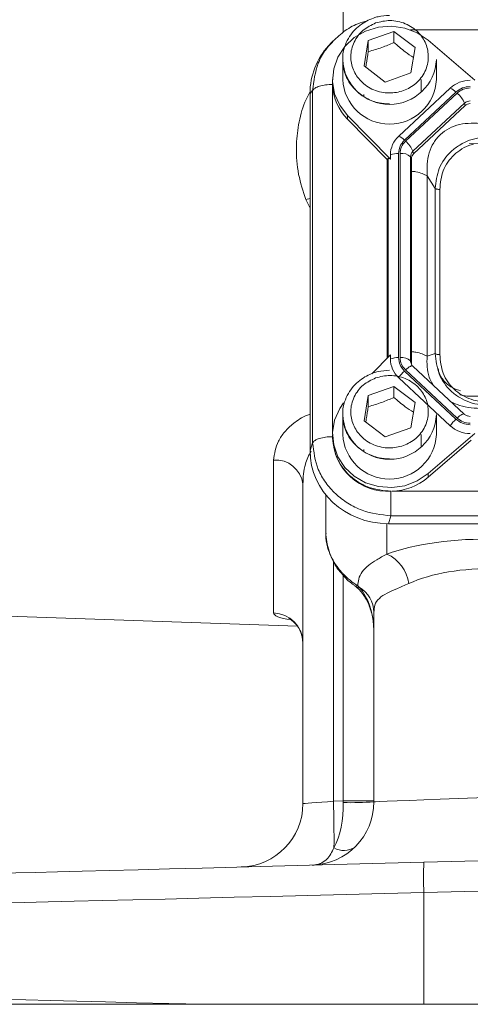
# Model space of a CAD drawing. Header units: inches. Extents: x 0.3 to 33.9, y 0.2 to 21.6.
# Tile 10 of 23: x 20.2 to 21.9, y 5 to 8.9. Entities that reach past the tile are written whole.
import ezdxf

# ---------------------------------------------------------------- set-up
doc = ezdxf.new("R2010")
doc.units = ezdxf.units.IN
doc.header["$MEASUREMENT"] = 0

msp = doc.modelspace()

# ---------------------------------------------------------------- linework, layer by layer
at = {"color": 8, "linetype": 'Continuous', "lineweight": 15}
for p, q in [((21.4483, 8.8598), (21.4483, 10.1421)), ((24.8697, 8.8693), (21.7131, 8.8693)), ((21.4061, 8.651), (21.4061, 7.2817)), ((21.625, 8.3618), (21.625, 7.5783)), ((21.3, 8.1995), (21.317, 8.2038)), ((21.317, 8.1665), (21.3, 8.1995)), ((21.6202, 6.9212), (21.6202, 6.8014)), ((21.4096, 6.7708), (21.4096, 5.8261)), ((21.4483, 5.8271), (21.4483, 6.7169))]:
    msp.add_line(p, q, dxfattribs=at)
at = {"color": 7, "linetype": 'Continuous', "lineweight": 15}
for p, q in [((21.547, 8.8268), (21.6479, 8.8629)), ((21.6479, 8.8629), (21.7318, 8.7995)), ((21.6479, 8.8629), (21.6479, 8.8199)), ((21.4016, 8.8193), (21.3902, 8.8067)), ((21.4079, 8.8242), (21.4027, 8.8183)), ((21.5301, 8.7272), (21.547, 8.8268)), ((21.547, 8.7838), (21.547, 8.8268)), ((21.9676, 8.6707), (21.783, 8.8286)), ((21.7318, 8.7995), (21.7149, 8.6999)), ((21.446, 8.7519), (21.446, 8.6737)), ((21.816, 8.6737), (21.816, 8.7519)), ((21.6141, 8.6637), (21.5301, 8.7272)), ((21.406, 8.6737), (21.406, 8.6594)), ((21.7149, 8.6999), (21.6141, 8.6637)), ((21.756, 8.6245), (21.756, 8.6737)), ((21.3274, 8.6305), (21.317, 8.619)), ((21.3274, 8.6305), (21.3274, 7.2406)), ((21.406, 8.6594), (21.406, 8.6542)), ((21.8704, 8.64), (21.6671, 8.4502)), ((21.8931, 8.6241), (21.6899, 8.4344)), ((21.317, 8.619), (21.317, 7.2098)), ((21.5295, 8.6146), (21.5298, 8.6073)), ((21.8975, 8.6201), (21.6942, 8.4303)), ((21.9267, 8.5804), (21.7234, 8.3906)), ((21.9292, 8.5707), (21.726, 8.3809)), ((21.9292, 8.5707), (21.9267, 8.5804)), ((21.4651, 8.5318), (21.6342, 8.3595)), ((21.4651, 8.5318), (21.4651, 8.5175)), ((21.6215, 8.3582), (21.4651, 8.5175)), ((21.6215, 8.3582), (21.625, 8.3618)), ((21.6215, 8.3582), (21.6215, 7.5746)), ((21.6342, 8.3595), (21.6342, 8.3761)), ((21.6664, 8.3815), (21.6664, 7.5763)), ((21.6725, 8.3815), (21.6725, 7.5763)), ((21.7139, 8.3691), (21.7139, 7.5639)), ((21.7175, 8.3618), (21.7139, 8.3691)), ((21.7175, 8.3618), (21.7175, 7.5566)), ((21.726, 8.3809), (21.7234, 8.3906)), ((21.779, 8.2935), (21.779, 7.5819)), ((21.8111, 8.2437), (21.779, 8.2935)), ((21.8111, 8.2437), (21.8111, 7.592)), ((21.8293, 8.2399), (21.8293, 7.5882)), ((21.6342, 7.5876), (21.5608, 7.5128)), ((21.6342, 7.5876), (21.6342, 7.571)), ((21.8111, 7.592), (21.779, 7.5819)), ((21.7175, 7.5566), (21.7139, 7.5639)), ((21.9261, 7.3534), (21.7228, 7.5432)), ((21.6899, 7.5235), (21.8931, 7.3337)), ((21.6942, 7.5275), (21.8975, 7.3378)), ((21.547, 7.4264), (21.6479, 7.4625)), ((21.6479, 7.4625), (21.7318, 7.3991)), ((21.6479, 7.4625), (21.6479, 7.4195)), ((21.6671, 7.4969), (21.8704, 7.3071)), ((21.5301, 7.3268), (21.547, 7.4264)), ((21.547, 7.3834), (21.547, 7.4264)), ((21.9365, 7.4245), (21.9081, 7.4293)), ((21.7318, 7.3991), (21.7149, 7.2995)), ((21.446, 7.3515), (21.446, 7.2734)), ((21.816, 7.2734), (21.816, 7.3515)), ((21.6141, 7.2634), (21.5301, 7.3268)), ((21.406, 7.2734), (21.406, 7.259)), ((21.7149, 7.2995), (21.6141, 7.2634)), ((21.756, 7.2242), (21.756, 7.2734)), ((21.783, 7.1185), (21.9676, 7.2764)), ((21.317, 7.2098), (21.3274, 7.2406)), ((21.9536, 7.2502), (21.783, 7.1042)), ((21.5295, 7.2142), (21.5298, 7.2069)), ((21.1732, 6.5691), (21.1732, 7.1719)), ((21.783, 7.1185), (21.783, 7.1042)), ((21.289, 5.8166), (21.289, 7.078)), ((21.379, 7.0277), (21.379, 7.0352)), ((21.6399, 7.0491), (24.997, 7.0491)), ((21.379, 7.0277), (21.379, 6.8875)), ((21.6262, 6.9211), (21.6366, 6.9519)), ((21.6262, 6.9211), (25.0107, 6.9211)), ((21.6366, 6.9519), (25.0003, 6.9519)), ((21.4937, 6.6756), (21.5012, 6.6702)), ((21.5057, 6.6753), (21.5109, 6.6701)), ((19.7703, 6.5685), (21.2675, 6.5162)), ((21.569, 5.8239), (21.569, 6.5716)), ((21.4096, 5.8261), (21.4483, 5.8271)), ((21.4483, 5.8271), (21.569, 5.8271)), ((21.7666, 5.5855), (23.319, 5.6262)), ((23.319, 5.5062), (21.7666, 5.4656)), ((21.7666, 5.4656), (21.7666, 5.0249)), ((21.7666, 5.0249), (20.8955, 5.0249)), ((23.319, 5.0249), (21.7666, 5.0249))]:
    msp.add_line(p, q, dxfattribs=at)
at = {"color": 7, "linetype": 'Continuous', "lineweight": 15, "flags": 128}
for points in [[(21.783, 8.8286), (21.7402, 8.8574), (21.6914, 8.8761), (21.6393, 8.8836), (21.5867, 8.8797), (21.5366, 8.8644), (21.4916, 8.8387), (21.4543, 8.8038), (21.4267, 8.7619), (21.4104, 8.7151), (21.4061, 8.666), (21.4142, 8.6173), (21.4343, 8.5718), (21.4651, 8.5318)], [(21.4496, 7.3977), (21.4343, 7.3753), (21.4142, 7.3298), (21.4061, 7.2811), (21.4104, 7.232), (21.4267, 7.1852), (21.4543, 7.1433), (21.4916, 7.1084), (21.5366, 7.0827), (21.5867, 7.0674), (21.6393, 7.0635), (21.6914, 7.071), (21.7402, 7.0897), (21.783, 7.1185)], [(21.569, 5.8239), (21.5749, 5.8241), (21.5924, 5.8248), (21.6211, 5.826), (21.6604, 5.8275), (21.7093, 5.8294), (21.7667, 5.8317), (21.8312, 5.8342), (21.9012, 5.837), (21.9753, 5.8399), (22.0515, 5.8429)], [(21.289, 5.8166), (21.2913, 5.8168), (21.2981, 5.8173), (21.3091, 5.8182), (21.3241, 5.8193), (21.3423, 5.8208), (21.3631, 5.8224), (21.3858, 5.8242), (21.4096, 5.8261)], [(19.9358, 5.5376), (19.942, 5.5378), (19.9606, 5.5383), (19.9915, 5.5391), (20.0344, 5.5402), (20.089, 5.5416), (20.1551, 5.5433), (20.2321, 5.5454), (20.3196, 5.5477), (20.417, 5.5502), (20.5236, 5.553), (20.6388, 5.556), (20.7617, 5.5592), (20.8916, 5.5626), (21.0276, 5.5662), (21.1688, 5.5699), (21.3143, 5.5737), (21.463, 5.5776), (21.6142, 5.5816), (21.7666, 5.5855)], [(21.7666, 5.4656), (21.6125, 5.4618), (21.4596, 5.458), (21.3089, 5.4543), (21.1612, 5.4507), (21.0175, 5.4471), (20.8785, 5.4437), (20.7451, 5.4404), (20.6181, 5.4373), (20.4983, 5.4344), (20.3864, 5.4316), (20.283, 5.4291), (20.1887, 5.4267), (20.1042, 5.4247), (20.0299, 5.4228), (19.9662, 5.4213), (19.9136, 5.42), (19.8724, 5.419), (19.8428, 5.4182), (19.8249, 5.4178), (19.819, 5.4176)], [(19.819, 5.0514), (19.825, 5.0513), (19.8432, 5.0508), (19.8734, 5.0501), (19.9153, 5.0491), (19.9688, 5.0478), (20.0336, 5.0462), (20.1092, 5.0443), (20.1951, 5.0422), (20.2909, 5.0398), (20.396, 5.0372), (20.5097, 5.0344), (20.6314, 5.0314), (20.7602, 5.0283), (20.8955, 5.0249)]]:
    msp.add_lwpolyline(points, dxfattribs=at)
at = {"color": 8, "linetype": 'Continuous', "lineweight": 15, "flags": 128}
for points in [[(21.7228, 7.5432), (21.7221, 7.5437), (21.7199, 7.544), (21.7169, 7.5434), (21.7133, 7.5418), (21.709, 7.5394), (21.7043, 7.5361), (21.6993, 7.5321), (21.6942, 7.5275)], [(21.8975, 7.3378), (21.9026, 7.3423), (21.9076, 7.3463), (21.9123, 7.3496), (21.9166, 7.3521), (21.9202, 7.3536), (21.9232, 7.3542), (21.9254, 7.3539), (21.9261, 7.3534)], [(21.444, 6.7268), (21.4418, 6.7245), (21.4417, 6.7241)], [(21.5057, 6.6753), (21.4988, 6.6743), (21.4939, 6.676)]]:
    msp.add_lwpolyline(points, dxfattribs=at)
at = {"color": 7, "linetype": 'Continuous', "lineweight": 15}
for centre, radius, start, end in [((21.631, 8.7606), 0.1852, 182.7192, 357.2808), ((21.631, 8.6825), 0.1852, 182.7192, 357.2808), ((21.9491, 8.5543), 0.1163, 89.6929, 132.5903), ((21.609, 8.6608), 0.2031, 182.7504, 224.87), ((21.8403, 8.5727), 0.0737, 44.2742, 65.9514), ((21.8269, 8.5375), 0.1086, 23.2246, 49.4758), ((21.9496, 8.5555), 0.0338, 89.695, 132.5881), ((21.9496, 8.5486), 0.0301, 89.6951, 132.5887), ((21.7357, 8.3755), 0.1014, 132.5246, 179.6234), ((21.6371, 8.3829), 0.0737, 44.2746, 65.951), ((21.6236, 8.3477), 0.1086, 23.2235, 49.4763), ((21.6643, 8.2952), 0.0863, 88.5956, 110.3764), ((21.6796, 8.33), 0.052, 48.7377, 97.7897), ((21.7433, 8.3689), 0.0294, 132.5245, 179.6234), ((21.7437, 8.3616), 0.0262, 132.5248, 179.6231), ((21.6643, 7.4901), 0.0863, 88.5949, 110.3761), ((21.6796, 7.5248), 0.052, 48.7363, 97.7911), ((21.7357, 7.5716), 0.1014, 180.3768, 227.4751), ((21.7431, 7.5567), 0.0257, 180.1054, 209.1045), ((21.7923, 7.4129), 0.1508, 132.8088, 146.1445), ((21.631, 7.3603), 0.1852, 182.7193, 357.2807), ((21.9956, 7.2231), 0.1507, 132.8083, 146.145), ((21.9491, 7.3928), 0.1163, 227.4103, 270.3065), ((21.631, 7.2822), 0.1852, 182.7192, 357.2808), ((21.624, 7.2669), 0.2182, 182.0658, 273.2964), ((21.1815, 7.0639), 0.1084, 7.4985, 94.4384), ((21.6323, 7.2825), 0.2335, 271.8766, 310.1963), ((21.5578, 6.6651), 0.15, 7.5633, 65.4087), ((21.4538, 6.5701), 0.1152, 0.7254, 60.2801), ((21.17, 6.4502), 0.1189, 0.4589, 88.4953), ((21.039, 5.8166), 0.25, 271.5, 0), ((21.319, 5.8239), 0.25, 271.5, 0), ((16.2045, 5.6776), 5.2072, 359.617, 1.6337), ((21.4778, 7.0009), 1.1805, 268.572, 274.4279), ((21.451, 5.705), 0.0736, 237.6853, 305.3145), ((22.9132, 5.5256), 1.1482, 177.0056, 182.9944)]:
    msp.add_arc(centre, radius, start, end, dxfattribs=at)
at = {"color": 8, "linetype": 'Continuous', "lineweight": 15}
for centre, radius, start, end in [((21.7427, 7.564), 0.0288, 180.0897, 209.3232), ((21.5067, 6.6822), 0.0128, 233.3198, 289.2329)]:
    msp.add_arc(centre, radius, start, end, dxfattribs=at)
at = {"color": 7, "linetype": 'Continuous', "lineweight": 15}
for centre, major_axis, ratio, start_param, end_param in [((21.6358, 8.6101), (0.313, -0.0656), 0.927683, 2.642019, 3.333612), ((23.8938, 8.5759), (3.4384, 0.1121), 0.032567, 4.108742, 4.407208), ((21.6664, 8.317), (-0.0413, 0.0448), 0.170211, 5.767586, 6.291275), ((23.8938, 7.2686), (3.4384, -0.1121), 0.032567, 1.739821, 2.177444), ((21.6358, 7.2188), (0.313, 0.0656), 0.927683, 2.949574, 4.490212), ((22.0733, 6.6192), (0.6249, -0.0274), 0.383235, 1.622509, 2.398549), ((22.069, 6.5026), (0.4998, -0.0303), 0.478472, 1.634733, 2.410774), ((21.444, 6.4974), (0, 0.2045), 0.611254, 4.712389, 5.718047), ((21.444, 5.8272), (-0.0033, 0.25), 0.017441, 4.686437, 4.711704), ((21.319, 5.8239), (-0.0065, 0.2499), 0.517444, 3.888295, 4.686209)]:
    msp.add_ellipse(centre, major_axis=major_axis, ratio=ratio, start_param=start_param, end_param=end_param, dxfattribs=at)
for points, knots in [([(21.5424, 8.9052), (21.5301, 8.9017), (21.4969, 8.8922), (21.4479, 8.8636), (21.417, 8.834), (21.4016, 8.8192)], [0, 0, 0, 0, 0.226855, 0.613805, 1, 1, 1, 1]), ([(21.631, 8.9267), (21.6156, 8.9257), (21.5941, 8.9243), (21.5639, 8.9153), (21.5392, 8.9047), (21.5123, 8.8873), (21.4878, 8.8643), (21.4669, 8.8355), (21.4527, 8.8015), (21.4457, 8.7759), (21.4465, 8.7623), (21.4465, 8.7615)], [0, 0, 0, 0, 0.164609, 0.230667, 0.340423, 0.454969, 0.578664, 0.709286, 0.846569, 0.990921, 1, 1, 1, 1]), ([(21.5761, 8.8967), (21.5948, 8.9013), (21.6236, 8.9085), (21.6637, 8.9038), (21.6936, 8.8948), (21.721, 8.8801), (21.751, 8.8552), (21.7773, 8.8158), (21.786, 8.77), (21.7815, 8.7328), (21.7717, 8.7048), (21.756, 8.6793), (21.7294, 8.6513), (21.6871, 8.6268), (21.6382, 8.6186), (21.5983, 8.6228), (21.5683, 8.6319), (21.541, 8.6466), (21.5109, 8.6715), (21.4847, 8.7109), (21.4759, 8.7566), (21.4804, 8.7939), (21.4902, 8.8219), (21.506, 8.8473), (21.5324, 8.8758), (21.5589, 8.8885), (21.5761, 8.8967)], [0, 0, 0, 0, 0.059864, 0.09209, 0.125, 0.15791, 0.190136, 0.25, 0.309864, 0.34209, 0.375, 0.40791, 0.440136, 0.5, 0.559864, 0.59209, 0.625, 0.65791, 0.690136, 0.75, 0.809864, 0.84209, 0.875, 0.90791, 0.940136, 1, 1, 1, 1]), ([(21.547, 8.7838), (21.5651, 8.7887), (21.5987, 8.7978), (21.6323, 8.8129), (21.6479, 8.8199)], [0, 0, 0, 0, 0.534747, 1, 1, 1, 1]), ([(21.6479, 8.8199), (21.6629, 8.807), (21.6887, 8.7846), (21.7144, 8.7679), (21.7253, 8.7609)], [0, 0, 0, 0, 0.580035, 1, 1, 1, 1]), ([(21.5369, 8.7221), (21.5377, 8.7262), (21.5411, 8.7447), (21.5444, 8.7667), (21.547, 8.7838)], [0, 0, 0, 0, 0.221925, 1, 1, 1, 1]), ([(21.4465, 8.7615), (21.4465, 8.7487), (21.4465, 8.7213), (21.4594, 8.6825), (21.4805, 8.6477), (21.5073, 8.6202), (21.536, 8.6007), (21.5635, 8.5884), (21.5943, 8.5792), (21.617, 8.5779), (21.631, 8.577)], [0, 0, 0, 0, 0.133955, 0.286391, 0.421951, 0.554528, 0.678208, 0.77301, 0.859576, 1, 1, 1, 1]), ([(21.406, 8.6542), (21.3967, 8.6538), (21.3781, 8.6531), (21.3537, 8.6478), (21.335, 8.6401), (21.3299, 8.6337), (21.3274, 8.6305)], [0, 0, 0, 0, 0.2499998, 0.4999989, 0.7500005, 1, 1, 1, 1]), ([(21.8931, 8.6241), (21.9014, 8.6304), (21.9179, 8.643), (21.9392, 8.645), (21.9498, 8.646)], [0, 0, 0, 0, 0.5000001, 1, 1, 1, 1]), ([(21.8975, 8.6201), (21.9051, 8.6259), (21.9204, 8.6375), (21.94, 8.6394), (21.9498, 8.6403)], [0, 0, 0, 0, 0.500001, 1, 1, 1, 1]), ([(21.9999, 8.4997), (21.9684, 8.5013), (21.9218, 8.5037), (21.8654, 8.4824), (21.8302, 8.4578), (21.8033, 8.4245), (21.7788, 8.3702), (21.779, 8.3244), (21.779, 8.2935)], [0, 0, 0, 0, 0.257397, 0.381602, 0.5, 0.618394, 0.742603, 1, 1, 1, 1]), ([(21.6664, 8.3815), (21.6675, 8.3914), (21.6697, 8.4112), (21.6831, 8.4266), (21.6899, 8.4344)], [0, 0, 0, 0, 0.5, 1, 1, 1, 1]), ([(21.6725, 8.3815), (21.6735, 8.3906), (21.6756, 8.4089), (21.688, 8.4232), (21.6942, 8.4303)], [0, 0, 0, 0, 0.499998, 1, 1, 1, 1]), ([(22.0319, 8.4499), (22.0029, 8.4467), (21.9592, 8.4419), (21.9073, 8.4164), (21.8732, 8.3908), (21.8459, 8.3591), (21.8188, 8.3109), (21.8142, 8.2705), (21.8111, 8.2437)], [0, 0, 0, 0, 0.248977, 0.376059, 0.5, 0.623945, 0.751022, 1, 1, 1, 1]), ([(21.8293, 8.2399), (21.8274, 8.24), (21.8238, 8.2401), (21.8187, 8.2409), (21.8142, 8.2421), (21.8121, 8.2431), (21.8111, 8.2437)], [0, 0, 0, 0, 0.249993, 0.500003, 0.750004, 1, 1, 1, 1]), ([(21.6899, 7.5235), (21.6831, 7.5312), (21.6697, 7.5467), (21.6675, 7.5665), (21.6664, 7.5763)], [0, 0, 0, 0, 0.499998, 1, 1, 1, 1]), ([(21.6942, 7.5275), (21.688, 7.5347), (21.6756, 7.5489), (21.6735, 7.5672), (21.6725, 7.5763)], [0, 0, 0, 0, 0.5000001, 1, 1, 1, 1]), ([(21.8111, 7.592), (21.8142, 7.5646), (21.8188, 7.5234), (21.8459, 7.4747), (21.8732, 7.4428), (21.9073, 7.4174), (21.9592, 7.3923), (22.0029, 7.3884), (22.0319, 7.3858)], [0, 0, 0, 0, 0.248977, 0.376059, 0.5, 0.623946, 0.751023, 1, 1, 1, 1]), ([(21.8293, 7.5882), (21.8274, 7.5883), (21.8238, 7.5884), (21.8187, 7.5891), (21.8142, 7.5903), (21.8121, 7.5914), (21.8111, 7.592)], [0, 0, 0, 0, 0.249993, 0.500003, 0.750004, 1, 1, 1, 1]), ([(21.8293, 7.5882), (21.8317, 7.5631), (21.8353, 7.5252), (21.8597, 7.4802), (21.8848, 7.4509), (21.9162, 7.4274), (21.9645, 7.4046), (22.005, 7.4013), (22.0319, 7.399)], [0, 0, 0, 0, 0.250062, 0.376147, 0.5, 0.62379, 0.749938, 1, 1, 1, 1]), ([(21.631, 7.5263), (21.6156, 7.5253), (21.5941, 7.524), (21.5639, 7.5149), (21.5392, 7.5043), (21.5123, 7.4869), (21.4878, 7.4639), (21.4669, 7.4351), (21.4527, 7.4011), (21.4457, 7.3755), (21.4465, 7.3619), (21.4465, 7.3611)], [0, 0, 0, 0, 0.1646089, 0.2306665, 0.3404225, 0.4549685, 0.5786642, 0.709286, 0.8465687, 0.9909204, 1, 1, 1, 1]), ([(21.5761, 7.4963), (21.5948, 7.501), (21.6236, 7.5081), (21.6637, 7.5034), (21.6936, 7.4944), (21.721, 7.4797), (21.751, 7.4548), (21.7773, 7.4154), (21.786, 7.3697), (21.7815, 7.3324), (21.7717, 7.3044), (21.756, 7.2789), (21.7294, 7.2509), (21.6871, 7.2264), (21.6382, 7.2182), (21.5983, 7.2224), (21.5683, 7.2315), (21.541, 7.2462), (21.5109, 7.2711), (21.4847, 7.3105), (21.4759, 7.3563), (21.4804, 7.3935), (21.4902, 7.4215), (21.506, 7.4469), (21.5324, 7.4754), (21.5589, 7.4881), (21.5761, 7.4963)], [0, 0, 0, 0, 0.059864, 0.09209, 0.125, 0.15791, 0.190136, 0.25, 0.309864, 0.34209, 0.375, 0.40791, 0.440136, 0.5, 0.559864, 0.59209, 0.625, 0.65791, 0.690136, 0.75, 0.809864, 0.84209, 0.875, 0.90791, 0.940136, 1, 1, 1, 1]), ([(21.9105, 7.4457), (21.903, 7.448), (21.886, 7.4532), (21.866, 7.4652), (21.8485, 7.4799), (21.8343, 7.4991), (21.8252, 7.5165), (21.8234, 7.5302), (21.8229, 7.534)], [0, 0, 0, 0, 0.11541, 0.260828, 0.430854, 0.632748, 0.898022, 1, 1, 1, 1]), ([(21.5369, 7.3217), (21.5377, 7.3258), (21.5411, 7.3443), (21.5444, 7.3663), (21.547, 7.3834)], [0, 0, 0, 0, 0.221925, 1, 1, 1, 1]), ([(21.547, 7.3834), (21.5651, 7.3883), (21.5987, 7.3974), (21.6323, 7.4125), (21.6479, 7.4195)], [0, 0, 0, 0, 0.534747, 1, 1, 1, 1]), ([(21.6479, 7.4195), (21.6629, 7.4066), (21.6887, 7.3843), (21.7144, 7.3675), (21.7253, 7.3605)], [0, 0, 0, 0, 0.580034, 1, 1, 1, 1]), ([(21.4465, 7.3611), (21.4465, 7.3483), (21.4465, 7.321), (21.4594, 7.2821), (21.4805, 7.2473), (21.5073, 7.2198), (21.536, 7.2004), (21.5635, 7.188), (21.5943, 7.1789), (21.617, 7.1775), (21.631, 7.1767)], [0, 0, 0, 0, 0.133954, 0.286391, 0.421951, 0.554528, 0.678208, 0.77301, 0.859576, 1, 1, 1, 1]), ([(21.9498, 7.3445), (21.946, 7.3448), (21.9408, 7.3452), (21.9339, 7.348), (21.9293, 7.3504), (21.927, 7.3528), (21.9262, 7.3536)], [0, 0, 0, 0, 0.401119, 0.567801, 0.84653, 1, 1, 1, 1]), ([(21.9498, 7.3118), (21.9392, 7.3128), (21.9179, 7.3149), (21.9014, 7.3274), (21.8931, 7.3337)], [0, 0, 0, 0, 0.500001, 1, 1, 1, 1]), ([(21.9498, 7.3175), (21.94, 7.3185), (21.9204, 7.3204), (21.9051, 7.332), (21.8975, 7.3378)], [0, 0, 0, 0, 0.5, 1, 1, 1, 1]), ([(21.3274, 7.2406), (21.3299, 7.2438), (21.335, 7.2503), (21.3537, 7.258), (21.3781, 7.2633), (21.3967, 7.2639), (21.406, 7.2643)], [0, 0, 0, 0, 0.250001, 0.499999, 0.749999, 1, 1, 1, 1]), ([(21.3274, 7.2406), (21.3317, 7.2047), (21.3384, 7.1494), (21.3772, 7.0829), (21.4168, 7.0374), (21.4657, 7.0003), (21.5375, 6.9636), (21.5976, 6.9565), (21.6366, 6.9519)], [0, 0, 0, 0, 0.240418, 0.371173, 0.5, 0.62883, 0.759582, 1, 1, 1, 1]), ([(21.408, 7.2552), (21.4107, 7.2311), (21.4152, 7.1924), (21.4425, 7.145), (21.472, 7.1106), (21.5088, 7.083), (21.5626, 7.0563), (21.6074, 7.052), (21.6366, 7.0491)], [0, 0, 0, 0, 0.219462, 0.351506, 0.485911, 0.620316, 0.752359, 1, 1, 1, 1]), ([(21.6366, 7.049), (21.6366, 7.04), (21.6366, 7.0219), (21.6366, 6.9939), (21.6366, 6.9687), (21.6366, 6.9575), (21.6366, 6.9519)], [0, 0, 0, 0, 0.25, 0.499999, 0.75, 1, 1, 1, 1]), ([(21.379, 6.8875), (21.3816, 6.8621), (21.3867, 6.8115), (21.417, 6.7581), (21.4391, 6.7324), (21.444, 6.7268)], [0, 0, 0, 0, 0.440118, 0.8775, 1, 1, 1, 1]), ([(21.3802, 6.8841), (21.38, 6.8779), (21.3792, 6.8558), (21.3881, 6.8178), (21.4066, 6.7732), (21.4257, 6.7417), (21.4396, 6.7273), (21.4423, 6.7245)], [0, 0, 0, 0, 0.106932, 0.381794, 0.660365, 0.934319, 1, 1, 1, 1]), ([(21.5057, 6.6753), (21.5064, 6.6843), (21.508, 6.7051), (21.5212, 6.7322), (21.5456, 6.7564), (21.5784, 6.7779), (21.6062, 6.7936), (21.6202, 6.8014)], [0, 0, 0, 0, 0.1716433, 0.3962961, 0.6242609, 0.8108664, 1, 1, 1, 1]), ([(21.4423, 6.7246), (21.4449, 6.7212), (21.4571, 6.7053), (21.4755, 6.6895), (21.491, 6.6783), (21.494, 6.6762)], [0, 0, 0, 0, 0.182569, 0.842553, 1, 1, 1, 1]), ([(21.444, 6.7268), (21.4451, 6.7256), (21.4631, 6.706), (21.485, 6.6902), (21.5057, 6.6753)], [0, 0, 0, 0, 0.061955, 1, 1, 1, 1]), ([(21.7065, 6.6848), (21.6904, 6.6778), (21.6579, 6.6637), (21.6183, 6.6469), (21.5882, 6.6273), (21.5715, 6.6029), (21.5697, 6.5812), (21.569, 6.5716)], [0, 0, 0, 0, 0.191641, 0.387773, 0.602568, 0.823877, 1, 1, 1, 1]), ([(21.4991, 6.6719), (21.5026, 6.6689), (21.5169, 6.6563), (21.5375, 6.628), (21.5569, 6.5845), (21.5674, 6.5397), (21.5685, 6.5099), (21.569, 6.4974)], [0, 0, 0, 0, 0.0700386, 0.2870802, 0.5351053, 0.8058934, 1, 1, 1, 1]), ([(21.2331, 6.5459), (21.2328, 6.5459), (21.2318, 6.5463), (21.2375, 6.544), (21.2503, 6.5357), (21.2674, 6.5191), (21.2814, 6.4942), (21.2891, 6.4718), (21.2881, 6.459), (21.288, 6.4569)], [0, 0, 0, 0, 0.046141, 0.197238, 0.350061, 0.534363, 0.73962, 0.956044, 1, 1, 1, 1]), ([(21.4116, 5.6428), (21.4033, 5.6259), (21.3943, 5.6077), (21.3744, 5.5895), (21.3613, 5.5814), (21.3454, 5.5764), (21.3366, 5.5749), (21.3317, 5.5743), (21.329, 5.5741), (21.3275, 5.5741), (21.3266, 5.574), (21.3262, 5.574), (21.326, 5.574), (21.3258, 5.574), (21.3256, 5.574), (21.3255, 5.574)], [0, 0, 0, 0, 0.426251, 0.457294, 0.712383, 0.842296, 0.912356, 0.951017, 0.972554, 0.984603, 0.991356, 0.995146, 0.996108, 0.996742, 1, 1, 1, 1]), ([(20.8955, 5.0249), (20.8257, 5.0249), (20.6909, 5.0249), (20.5097, 5.0249), (20.3486, 5.0249), (20.2059, 5.0249), (20.0839, 5.0249), (19.9833, 5.0249), (19.8975, 5.0249), (19.8349, 5.0249), (19.8263, 5.0249), (19.8219, 5.0249)], [0, 0, 0, 0, 0.110367, 0.212962, 0.315885, 0.418482, 0.52113, 0.624104, 0.726755, 0.863377, 1, 1, 1, 1])]:
    msp.add_open_spline(points, degree=3, knots=knots, dxfattribs=at)
at = {"color": 8, "linetype": 'Continuous', "lineweight": 15}
for points, knots in [([(21.4027, 8.8183), (21.3945, 8.8094), (21.3725, 8.7856), (21.3389, 8.7239), (21.3319, 8.6672), (21.3274, 8.6305)], [0, 0, 0, 0, 0.173272, 0.464502, 1, 1, 1, 1]), ([(21.3, 8.1995), (21.2894, 8.2325), (21.2679, 8.2994), (21.2603, 8.4), (21.2696, 8.496), (21.2886, 8.5707), (21.31, 8.6126), (21.3171, 8.6266)], [0, 0, 0, 0, 0.239965, 0.487401, 0.688729, 0.895775, 1, 1, 1, 1]), ([(21.9629, 8.4179), (21.9596, 8.4174), (21.9429, 8.4152), (21.9164, 8.4), (21.8848, 8.3774), (21.8597, 8.3479), (21.8353, 8.3029), (21.8317, 8.2651), (21.8293, 8.2399)], [0, 0, 0, 0, 0.040338, 0.201684, 0.360173, 0.518581, 0.680008, 1, 1, 1, 1]), ([(21.779, 8.2935), (21.7731, 8.2966), (21.7612, 8.3027), (21.7393, 8.309), (21.7235, 8.3111), (21.7175, 8.3118)], [0, 0, 0, 0, 0.38314, 0.766285, 1, 1, 1, 1]), ([(21.779, 7.5819), (21.7731, 7.585), (21.7612, 7.5912), (21.7393, 7.5974), (21.7235, 7.5995), (21.7175, 7.6003)], [0, 0, 0, 0, 0.383141, 0.766283, 1, 1, 1, 1]), ([(21.779, 7.5819), (21.7783, 7.5539), (21.7774, 7.5152), (21.7963, 7.4796), (21.8015, 7.4697)], [0, 0, 0, 0, 0.72314, 1, 1, 1, 1]), ([(21.8743, 7.4018), (21.8851, 7.3967), (21.9243, 7.378), (21.9682, 7.3767), (21.9999, 7.3758)], [0, 0, 0, 0, 0.276862, 1, 1, 1, 1]), ([(21.1732, 7.1719), (21.1767, 7.1971), (21.1821, 7.2353), (21.2155, 7.2839), (21.24, 7.308), (21.2718, 7.3318), (21.2922, 7.3467), (21.3164, 7.3525), (21.317, 7.3527)], [0, 0, 0, 0, 0.363364, 0.552451, 0.741257, 0.762988, 0.994203, 1, 1, 1, 1]), ([(21.321, 7.2077), (21.3125, 7.1905), (21.2919, 7.1488), (21.2901, 7.1042), (21.289, 7.078)], [0, 0, 0, 0, 0.412288, 1, 1, 1, 1]), ([(21.2323, 6.5437), (21.2232, 6.5453), (21.1956, 6.5499), (21.1768, 6.5589), (21.1741, 6.5664), (21.1732, 6.5691)], [0, 0, 0, 0, 0.239358, 0.723962, 1, 1, 1, 1])]:
    msp.add_open_spline(points, degree=3, knots=knots, dxfattribs=at)

doc.saveas('drawing.dxf')
